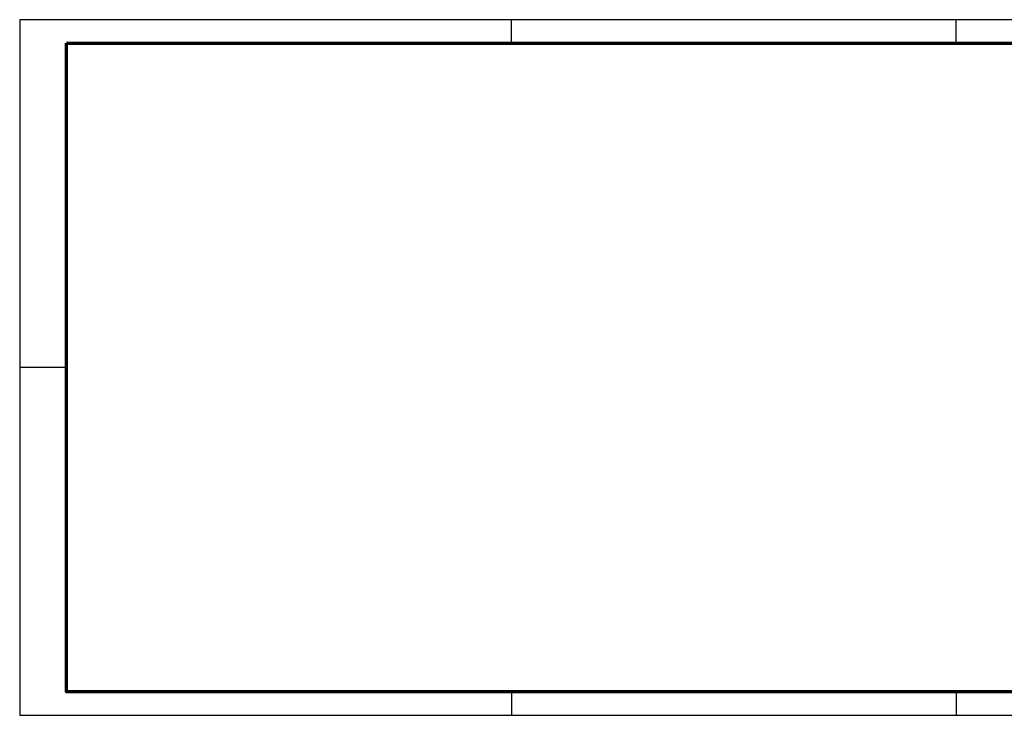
# Paper-space layout 'Z4' of a CAD drawing. Extents: x 0 to 841, y 0 to 297.
# Tile 1 of 3: x 0 to 420, y 0 to 297. Entities that reach past the tile are written whole.
import ezdxf

# ---------------------------------------------------------------- set-up
doc = ezdxf.new("R2010")
doc.units = 0
doc.header["$LTSCALE"] = 3
doc.layers.get('0').update_dxf_attribs({"linetype": 'CONTINUOUS', "lineweight": 18})
doc.layers.add('IBZ_Kader', color=7, linetype='CONTINUOUS', lineweight=18)
doc.layers.add('IBZ_Viewport', color=7, linetype='CONTINUOUS', lineweight=18, plot=False)
doc.styles.add('ISO', font='isocpEssent.shx')

# ---------------------------------------------------------------- blocks, each defined once
blk = doc.blocks.new('Z4')
at = {"layer": 'IBZ_Kader', "lineweight": 25}
for p, q in [((210, 287), (210, 297)), ((400, 287), (400, 297)), ((20, 148.5), (0, 148.5)), ((210, 10), (210, 0)), ((400, 10), (400, 0))]:
    blk.add_line(p, q, dxfattribs=at)
blk.add_lwpolyline([(0, 0), (841, 0), (841, 297), (0, 297)], close=True, dxfattribs=at)
at = {"layer": 'IBZ_Kader', "lineweight": 70}
blk.add_lwpolyline([(20, 287), (831, 287), (831, 45), (641, 45), (641, 10), (20, 10)], close=True, dxfattribs=at)
at = {"layer": 'IBZ_Viewport'}
blk.add_lwpolyline([(20, 287), (20, 10), (641, 10), (641, 45), (831, 45), (831, 287)], close=True, dxfattribs=at)
at = {"layer": 'IBZ_Kader', "lineweight": 25, "style": 'ISO'}
blk.add_attdef('PLOTDATUM', (18.5, 176.48), '', height=2, rotation=90, dxfattribs=at)

psp = doc.layouts.new('Z4')

# ---------------------------------------------------------------- block references
psp.add_blockref('Z4', (0, 0))

doc.saveas('drawing.dxf')
